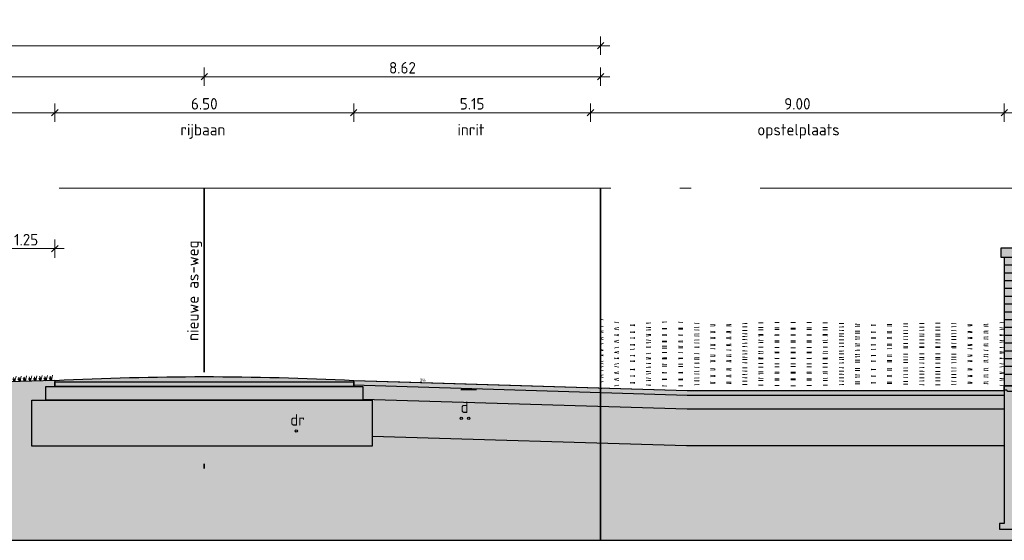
# Model space of a CAD drawing. Header units: metres. Extents: x 158819 to 159767, y 483764 to 484333.
# Tile 10 of 41: x 159170 to 159192, y 484029 to 484040. Entities that reach past the tile are written whole.
import ezdxf
from ezdxf.enums import TextEntityAlignment as Align

# ---------------------------------------------------------------- set-up
doc = ezdxf.new("R2010")
doc.units = ezdxf.units.M
for name, pattern in [('AL-NAP_LIJN', [15.25, 12, -1.5, 0.25, -1.5]), ('DOT', [0.25, 0, -0.25]), ('XX-HART', [12, 4, -2, 0, -2, 4])]:
    doc.linetypes.add(name, pattern=pattern)
doc.layers.get('0').update_dxf_attribs({"lineweight": 25})
doc.layers.get('Defpoints').update_dxf_attribs({"lineweight": 25, "true_color": 0xff7fff})
for name, color, linetype, lineweight, true_color in [('N-WE-GR-BOOM-MEERSTAMMINGE BOOM-SD', 7, 'Continuous', 30, 0x5f7f00), ('N-WE-GR-BOOM-S', 7, 'Continuous', 40, 0x009900), ('X-XX-AL-HARTLIJN-G', 7, 'XX-HART', 35, 0xff2e2e)]:
    doc.layers.add(name, color=color, linetype=linetype, lineweight=lineweight, true_color=true_color)
doc.layers.add('N-WE-GR-WEGEN-A', color=7, linetype='Continuous', lineweight=40, true_color=0xffd6ad, transparency=0.4)
for name, color, linetype, lineweight in [('N-WE-KG-GRENS_PERCEEL-G', 150, 'KG-PERCEEL', 35), ('N-WE-VH-KANTVERHARDING-G', 7, 'Continuous', 25), ('X-XX-AL-M', 7, 'Continuous', 18), ('X-XX-AL-NAP-G', 7, 'AL-NAP_LIJN', 18), ('X-XX-AL-T25', 7, 'Continuous', 25)]:
    doc.layers.add(name, color=color, linetype=linetype, lineweight=lineweight)
doc.styles.add('Civitas Arial', font='arial.ttf')
doc.styles.add('NLCS-ISO-M100-T25', font='NLCS-ISO.ttf')
doc.styles.get("Standard").update_dxf_attribs({"font": 'NLCS-ISO.ttf'})
doc.linetypes.add('KG-PERCEEL', pattern='A,5.5,-2,["P",Standard,S=1.8,R=0,X=-0.5,Y=-0.9],-2,5.5,-2,[5,NLCS.shx,S=0.75,R=0,X=0,Y=0],-2', length=19)
doc.dimstyles.new('NLCS-M100-T25-SCHRAP-X_L2_H1', dxfattribs={"dimscale": 0.1, "dimtxt": 2.5, "dimasz": 1.4, "dimexe": 2, "dimexo": 2, "dimgap": 0.7, "dimtad": 1, "dimzin": 0, "dimdsep": 46, "dimtxsty": 'NLCS-ISO-M100-T25', "dimblk": 'OBLIQUE', "dimcen": 0, "dimdle": 2, "dimclrd": 256, "dimclre": 256, "dimclrt": 256, "dimadec": 1, "dimazin": 0, "dimtfac": 1, "dimtofl": 0, "dimtmove": 1, "dimatfit": 0, "dimldrblk": 'OBLIQUE', "dimfxl": 2, "dimfxlon": 1, "dimtfill": 1, "dimtfillclr": 254, "dimtolj": 1, "dimtzin": 0, "dimlwd": 18, "dimlwe": 18, "dimarcsym": 0})

# ---------------------------------------------------------------- blocks, each defined once
blk = doc.blocks.new('_Oblique')
at = {"color": 0, "linetype": 'ByBlock', "lineweight": -2}
blk.add_line((-0.5, -0.5), (0.5, 0.5), dxfattribs=at)
blk = doc.blocks.new('*D71')
at = {"layer": 'Defpoints', "color": 0, "transparency": 16777216}
for p in [(159162.439, 484038.987), (159162.439, 484037.588), (159174.189, 484037.588)]:
    blk.add_point(p, dxfattribs=at)
at = {"layer": 'X-XX-AL-M', "linetype": 'Continuous', "lineweight": 18, "transparency": 16777216}
for p, q in [((159174.389, 484038.987), (159162.239, 484038.987)), ((159162.439, 484038.787), (159162.439, 484039.187)), ((159174.189, 484038.787), (159174.189, 484039.187))]:
    blk.add_line(p, q, dxfattribs=at)
at = {"layer": 'X-XX-AL-M', "lineweight": 18, "transparency": 16777216, "xscale": 0.14, "yscale": 0.14, "zscale": 0.14, "rotation": 180}
blk.add_blockref('_Oblique', (159162.439, 484038.987), dxfattribs=at)
at = {"layer": 'X-XX-AL-M', "lineweight": 18, "transparency": 16777216, "xscale": 0.14, "yscale": 0.14, "zscale": 0.14}
blk.add_blockref('_Oblique', (159174.189, 484038.987), dxfattribs=at)
at = {"layer": 'X-XX-AL-M', "transparency": 16777216, "insert": (159168.314, 484039.182), "char_height": 0.25, "attachment_point": 5, "style": 'NLCS-ISO-M100-T25', "bg_fill": 3, "box_fill_scale": 1.1, "bg_fill_color": 256, "bg_fill_true_color": 13158600, "bg_fill_transparency": 0}
blk.add_mtext('\\A1;11.75', dxfattribs=at)
blk = doc.blocks.new('*D72')
at = {"layer": 'Defpoints', "color": 0, "transparency": 16777216}
for p in [(159182.809, 484039.662), (159156.509, 484036.559), (159182.809, 484036.559)]:
    blk.add_point(p, dxfattribs=at)
at = {"layer": 'X-XX-AL-M', "linetype": 'Continuous', "lineweight": 18, "transparency": 16777216}
for p, q in [((159156.509, 484039.462), (159156.509, 484039.862)), ((159182.809, 484039.462), (159182.809, 484039.862)), ((159156.309, 484039.662), (159183.009, 484039.662))]:
    blk.add_line(p, q, dxfattribs=at)
at = {"layer": 'X-XX-AL-M', "lineweight": 18, "transparency": 16777216, "xscale": 0.14, "yscale": 0.14, "zscale": 0.14, "rotation": 180}
blk.add_blockref('_Oblique', (159156.509, 484039.662), dxfattribs=at)
at = {"layer": 'X-XX-AL-M', "lineweight": 18, "transparency": 16777216, "xscale": 0.14, "yscale": 0.14, "zscale": 0.14}
blk.add_blockref('_Oblique', (159182.809, 484039.662), dxfattribs=at)
at = {"layer": 'X-XX-AL-M', "transparency": 16777216, "insert": (159169.109, 484039.857), "char_height": 0.25, "attachment_point": 5, "style": 'NLCS-ISO-M100-T25', "bg_fill": 3, "box_fill_scale": 1.1, "bg_fill_color": 256, "bg_fill_true_color": 13158600, "bg_fill_transparency": 0}
blk.add_mtext('\\A1;var. 26.30 ', dxfattribs=at)
blk = doc.blocks.new('*D73')
at = {"layer": 'Defpoints', "color": 0, "transparency": 16777216}
for p in [(159182.809, 484038.987), (159174.189, 484037.588), (159182.809, 484036.559)]:
    blk.add_point(p, dxfattribs=at)
at = {"layer": 'X-XX-AL-M', "linetype": 'Continuous', "lineweight": 18, "transparency": 16777216}
for p, q in [((159173.989, 484038.987), (159183.009, 484038.987)), ((159174.189, 484038.787), (159174.189, 484039.187)), ((159182.809, 484038.787), (159182.809, 484039.187))]:
    blk.add_line(p, q, dxfattribs=at)
at = {"layer": 'X-XX-AL-M', "lineweight": 18, "transparency": 16777216, "xscale": 0.14, "yscale": 0.14, "zscale": 0.14, "rotation": 180}
blk.add_blockref('_Oblique', (159174.189, 484038.987), dxfattribs=at)
at = {"layer": 'X-XX-AL-M', "lineweight": 18, "transparency": 16777216, "xscale": 0.14, "yscale": 0.14, "zscale": 0.14}
blk.add_blockref('_Oblique', (159182.809, 484038.987), dxfattribs=at)
at = {"layer": 'X-XX-AL-M', "transparency": 16777216, "insert": (159178.499, 484039.182), "char_height": 0.25, "attachment_point": 5, "style": 'NLCS-ISO-M100-T25', "bg_fill": 3, "box_fill_scale": 1.1, "bg_fill_color": 256, "bg_fill_true_color": 13158600, "bg_fill_transparency": 0}
blk.add_mtext('\\A1;8.62', dxfattribs=at)
blk = doc.blocks.new('*D75')
at = {"layer": 'Defpoints', "color": 0, "transparency": 16777216}
for p in [(159170.939, 484038.203), (159170.939, 484032.195), (159177.439, 484032.259)]:
    blk.add_point(p, dxfattribs=at)
at = {"layer": 'X-XX-AL-M', "linetype": 'Continuous', "lineweight": 18, "transparency": 16777216}
for p, q in [((159170.939, 484038.003), (159170.939, 484038.403)), ((159177.439, 484038.003), (159177.439, 484038.403)), ((159177.639, 484038.203), (159170.739, 484038.203))]:
    blk.add_line(p, q, dxfattribs=at)
at = {"layer": 'X-XX-AL-M', "lineweight": 18, "transparency": 16777216, "xscale": 0.14, "yscale": 0.14, "zscale": 0.14, "rotation": 180}
blk.add_blockref('_Oblique', (159170.939, 484038.203), dxfattribs=at)
at = {"layer": 'X-XX-AL-M', "lineweight": 18, "transparency": 16777216, "xscale": 0.14, "yscale": 0.14, "zscale": 0.14}
blk.add_blockref('_Oblique', (159177.439, 484038.203), dxfattribs=at)
at = {"layer": 'X-XX-AL-M', "transparency": 16777216, "insert": (159174.189, 484038.398), "char_height": 0.25, "attachment_point": 5, "style": 'NLCS-ISO-M100-T25', "bg_fill": 3, "box_fill_scale": 1.1, "bg_fill_color": 256, "bg_fill_true_color": 13158600, "bg_fill_transparency": 0}
blk.add_mtext('\\A1;6.50', dxfattribs=at)
blk = doc.blocks.new('*D76')
at = {"layer": 'Defpoints', "color": 0, "transparency": 16777216}
for p in [(159164.189, 484038.203), (159164.189, 484032.179), (159170.939, 484032.195)]:
    blk.add_point(p, dxfattribs=at)
at = {"layer": 'X-XX-AL-M', "linetype": 'Continuous', "lineweight": 18, "transparency": 16777216}
for p, q in [((159164.189, 484038.003), (159164.189, 484038.403)), ((159170.939, 484038.003), (159170.939, 484038.403)), ((159171.139, 484038.203), (159163.989, 484038.203))]:
    blk.add_line(p, q, dxfattribs=at)
at = {"layer": 'X-XX-AL-M', "lineweight": 18, "transparency": 16777216, "xscale": 0.14, "yscale": 0.14, "zscale": 0.14, "rotation": 180}
blk.add_blockref('_Oblique', (159164.189, 484038.203), dxfattribs=at)
at = {"layer": 'X-XX-AL-M', "lineweight": 18, "transparency": 16777216, "xscale": 0.14, "yscale": 0.14, "zscale": 0.14}
blk.add_blockref('_Oblique', (159170.939, 484038.203), dxfattribs=at)
at = {"layer": 'X-XX-AL-M', "transparency": 16777216, "insert": (159167.564, 484038.398), "char_height": 0.25, "attachment_point": 5, "style": 'NLCS-ISO-M100-T25', "bg_fill": 3, "box_fill_scale": 1.1, "bg_fill_color": 256, "bg_fill_true_color": 13158600, "bg_fill_transparency": 0}
blk.add_mtext('\\A1;6.75', dxfattribs=at)
blk = doc.blocks.new('*D79')
at = {"layer": 'Defpoints', "color": 0, "transparency": 16777216}
for p in [(159191.589, 484038.203), (159182.589, 484037.44), (159191.589, 484032.159)]:
    blk.add_point(p, dxfattribs=at)
at = {"layer": 'X-XX-AL-M', "linetype": 'Continuous', "lineweight": 18, "transparency": 16777216}
for p, q in [((159182.589, 484038.003), (159182.589, 484038.403)), ((159191.589, 484038.003), (159191.589, 484038.403)), ((159182.389, 484038.203), (159191.789, 484038.203))]:
    blk.add_line(p, q, dxfattribs=at)
at = {"layer": 'X-XX-AL-M', "lineweight": 18, "transparency": 16777216, "xscale": 0.14, "yscale": 0.14, "zscale": 0.14, "rotation": 180}
blk.add_blockref('_Oblique', (159182.589, 484038.203), dxfattribs=at)
at = {"layer": 'X-XX-AL-M', "lineweight": 18, "transparency": 16777216, "xscale": 0.14, "yscale": 0.14, "zscale": 0.14}
blk.add_blockref('_Oblique', (159191.589, 484038.203), dxfattribs=at)
at = {"layer": 'X-XX-AL-M', "transparency": 16777216, "insert": (159187.089, 484038.398), "char_height": 0.25, "attachment_point": 5, "style": 'NLCS-ISO-M100-T25', "bg_fill": 3, "box_fill_scale": 1.1, "bg_fill_color": 256, "bg_fill_true_color": 13158600, "bg_fill_transparency": 0}
blk.add_mtext('\\A1;9.00', dxfattribs=at)
blk = doc.blocks.new('*D83')
at = {"layer": 'Defpoints', "linetype": 'Continuous', "lineweight": 18, "transparency": 16777216}
for p, q in [((159169.689, 484035.045), (159169.689, 484035.445)), ((159170.939, 484035.045), (159170.939, 484035.445)), ((159169.489, 484035.245), (159171.139, 484035.245))]:
    blk.add_line(p, q, dxfattribs=at)
at = {"layer": 'Defpoints', "color": 0, "transparency": 16777216}
for p in [(159170.939, 484035.245), (159170.939, 484032.359), (159169.689, 484031.664)]:
    blk.add_point(p, dxfattribs=at)
at = {"layer": 'Defpoints', "lineweight": 18, "transparency": 16777216, "xscale": 0.14, "yscale": 0.14, "zscale": 0.14, "rotation": 180}
blk.add_blockref('_Oblique', (159169.689, 484035.245), dxfattribs=at)
at = {"layer": 'Defpoints', "lineweight": 18, "transparency": 16777216, "xscale": 0.14, "yscale": 0.14, "zscale": 0.14}
blk.add_blockref('_Oblique', (159170.939, 484035.245), dxfattribs=at)
at = {"layer": 'Defpoints', "transparency": 16777216, "insert": (159170.314, 484035.44), "char_height": 0.25, "attachment_point": 5, "style": 'NLCS-ISO-M100-T25', "bg_fill": 3, "box_fill_scale": 1.1, "bg_fill_color": 256, "bg_fill_true_color": 13158600, "bg_fill_transparency": 0}
blk.add_mtext('\\A1;1.25', dxfattribs=at)
blk = doc.blocks.new('*U39')
blk.add_line((-1.001, 0.03), (5.254, -0.158))
at = {"layer": 'Defpoints', "color": 6, "style": 'Civitas Arial'}
blk.add_text('3%%%', height=0.0625, dxfattribs=at).set_placement((-0.5, 0.015), align=Align.BOTTOM_CENTER)
blk = doc.blocks.new('*D68')
at = {"layer": 'Defpoints', "color": 0, "transparency": 16777216}
for p in [(159177.439, 484038.203), (159182.589, 484037.44), (159177.439, 484032.359)]:
    blk.add_point(p, dxfattribs=at)
at = {"layer": 'X-XX-AL-M', "linetype": 'Continuous', "lineweight": 18, "transparency": 16777216}
for p, q in [((159177.439, 484038.003), (159177.439, 484038.403)), ((159182.589, 484038.003), (159182.589, 484038.403)), ((159182.789, 484038.203), (159177.239, 484038.203))]:
    blk.add_line(p, q, dxfattribs=at)
at = {"layer": 'X-XX-AL-M', "lineweight": 18, "transparency": 16777216, "xscale": 0.14, "yscale": 0.14, "zscale": 0.14, "rotation": 180}
blk.add_blockref('_Oblique', (159177.439, 484038.203), dxfattribs=at)
at = {"layer": 'X-XX-AL-M', "lineweight": 18, "transparency": 16777216, "xscale": 0.14, "yscale": 0.14, "zscale": 0.14}
blk.add_blockref('_Oblique', (159182.589, 484038.203), dxfattribs=at)
at = {"layer": 'X-XX-AL-M', "transparency": 16777216, "insert": (159180.014, 484038.398), "char_height": 0.25, "attachment_point": 5, "style": 'NLCS-ISO-M100-T25', "bg_fill": 3, "box_fill_scale": 1.1, "bg_fill_color": 256, "bg_fill_true_color": 13158600, "bg_fill_transparency": 0}
blk.add_mtext('\\A1;5.15', dxfattribs=at)
blk = doc.blocks.new('*D69')
at = {"layer": 'Defpoints', "color": 0, "transparency": 16777216}
for p in [(159196.589, 484038.203), (159196.589, 484035.259), (159191.589, 484032.159)]:
    blk.add_point(p, dxfattribs=at)
at = {"layer": 'X-XX-AL-M', "linetype": 'Continuous', "lineweight": 18, "transparency": 16777216}
for p, q in [((159191.589, 484038.003), (159191.589, 484038.403)), ((159196.589, 484038.003), (159196.589, 484038.403)), ((159191.389, 484038.203), (159196.789, 484038.203))]:
    blk.add_line(p, q, dxfattribs=at)
at = {"layer": 'X-XX-AL-M', "lineweight": 18, "transparency": 16777216, "xscale": 0.14, "yscale": 0.14, "zscale": 0.14, "rotation": 180}
blk.add_blockref('_Oblique', (159191.589, 484038.203), dxfattribs=at)
at = {"layer": 'X-XX-AL-M', "lineweight": 18, "transparency": 16777216, "xscale": 0.14, "yscale": 0.14, "zscale": 0.14}
blk.add_blockref('_Oblique', (159196.589, 484038.203), dxfattribs=at)
at = {"layer": 'X-XX-AL-M', "transparency": 16777216, "insert": (159194.089, 484038.398), "char_height": 0.25, "attachment_point": 5, "style": 'NLCS-ISO-M100-T25', "bg_fill": 3, "box_fill_scale": 1.1, "bg_fill_color": 256, "bg_fill_true_color": 13158600, "bg_fill_transparency": 0}
blk.add_mtext('\\A1;5.00', dxfattribs=at)
blk = doc.blocks.new('*U227')
for points in [[(0, 0), (6.5, 0), (6.5, -0.1), (0, -0.1)], [(-0.2, -0.1), (6.7, -0.1), (6.7, -0.4), (-0.2, -0.4)], [(-0.5, -0.4), (6.9, -0.4), (6.9, -1.4), (-0.5, -1.4)]]:
    blk.add_lwpolyline(points, close=True)
blk = doc.blocks.new('Gras-01')
at = {"layer": 'N-WE-GR-BOOM-S', "color": 85, "lineweight": 9, "true_color": 0x58ba48}
for p, q in [((0, 0), (0.004, 0.063)), ((0.003, 0), (0.034, 0.114))]:
    blk.add_line(p, q, dxfattribs=at)
at = {"layer": 'N-WE-GR-BOOM-S', "color": 85, "lineweight": 9, "true_color": 0x58ba48, "flags": 128}
for points in [[(-0.042, 0.06, 0.10285), (-0.006, 0)], [(-0.042, 0.06, -0.10285), (-0.006, 0)], [(-0.002, 0, -0.071887), (-0.022, 0.092)], [(-0.002, 0, 0.071887), (-0.022, 0.092)]]:
    blk.add_lwpolyline(points, format="xyb", dxfattribs=at)
blk = doc.blocks.new('*U246')
at = {"layer": 'N-WE-VH-KANTVERHARDING-G', "rotation": 1.286390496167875}
blk.add_blockref('Gras-01', (0.112, 0), dxfattribs=at)
blk = doc.blocks.new('*U247')
at = {"layer": 'N-WE-VH-KANTVERHARDING-G', "color": 0, "linetype": 'ByBlock', "lineweight": -2, "transparency": 16777216}
for p, rotation in [((159168.829, 484032.225), 6.268025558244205), ((159168.942, 484032.237), 6.268025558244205), ((159169.054, 484032.25), 6.268025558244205), ((159169.167, 484032.262), 6.268025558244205), ((159169.28, 484032.275), 6.268025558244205), ((159169.392, 484032.287), 6.268025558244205), ((159169.505, 484032.299), 6.268025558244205), ((159169.618, 484032.312), 6.268025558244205), ((159169.73, 484032.324), 6.268025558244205), ((159169.843, 484032.336), 6.268025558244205), ((159169.956, 484032.347), 1.741650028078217), ((159170.069, 484032.351), 1.741650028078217), ((159170.182, 484032.354), 1.741650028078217), ((159170.295, 484032.358), 1.741650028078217), ((159170.409, 484032.361), 1.741650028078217), ((159170.522, 484032.365), 1.741650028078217), ((159170.635, 484032.368), 1.741650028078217), ((159170.748, 484032.372), 1.741650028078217), ((159164.189, 484032.086), 358.7136095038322), ((159164.303, 484032.083), 358.7136095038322), ((159164.416, 484032.081), 358.7136095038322), ((159164.529, 484032.078), 358.7136095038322), ((159164.642, 484032.076), 358.7136095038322), ((159164.756, 484032.073), 358.7136095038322), ((159164.869, 484032.071), 358.7136095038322), ((159164.982, 484032.068), 358.7136095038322), ((159165.096, 484032.065), 358.7136095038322), ((159165.209, 484032.063), 358.7136095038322), ((159165.322, 484032.06), 358.7136095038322), ((159165.435, 484032.063), 1.745842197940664), ((159165.549, 484032.067), 1.745842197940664), ((159165.662, 484032.07), 1.745842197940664), ((159165.775, 484032.074), 1.745842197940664), ((159165.889, 484032.077), 1.745842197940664), ((159166.002, 484032.081), 1.745842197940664), ((159166.115, 484032.084), 1.745842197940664), ((159166.228, 484032.087), 1.745842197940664), ((159166.342, 484032.091), 1.745842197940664), ((159166.455, 484032.094), 1.745842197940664), ((159166.568, 484032.098), 1.745842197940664), ((159166.681, 484032.101), 1.745842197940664), ((159166.795, 484032.105), 1.745842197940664), ((159166.908, 484032.108), 1.745842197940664), ((159167.021, 484032.112), 1.745842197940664), ((159167.134, 484032.115), 1.745842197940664), ((159167.248, 484032.119), 1.745842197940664), ((159167.361, 484032.122), 1.745842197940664), ((159167.474, 484032.125), 1.745842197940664), ((159167.587, 484032.129), 1.745842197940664), ((159167.701, 484032.132), 1.745842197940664), ((159167.814, 484032.136), 1.745842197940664), ((159167.927, 484032.139), 1.745842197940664), ((159168.04, 484032.143), 1.745842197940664), ((159168.153, 484032.151), 6.268025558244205), ((159168.266, 484032.163), 6.268025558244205), ((159168.379, 484032.176), 6.268025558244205), ((159168.491, 484032.188), 6.268025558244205), ((159168.604, 484032.2), 6.268025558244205), ((159168.717, 484032.213), 6.268025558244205)]:
    blk.add_blockref('*U246', p, dxfattribs=dict(at, rotation=rotation))

msp = doc.modelspace()

# ---------------------------------------------------------------- hatches: boundary and pattern name
at = {"layer": 'N-WE-GR-WEGEN-A', "true_color": 0x939598, "transparency": 33554559}
h = msp.add_hatch(color=252, dxfattribs=at)
h.dxf.hatch_style = 1
h.paths.add_polyline_path([(159196.664, 484035.259), (159191.514, 484035.259), (159191.514, 484035.061), (159196.664, 484035.061)])
at = {"layer": 'N-WE-GR-WEGEN-A', "true_color": 0xf26722, "transparency": 33554559}
h = msp.add_hatch(color=30, dxfattribs=at)
h.dxf.hatch_style = 1
h.set_gradient(color1=(247, 171, 174), color2=(242, 103, 34), name='INVCYLINDER')
h.paths.add_polyline_path([(159196.589, 484035.061), (159191.589, 484035.061), (159191.589, 484032.259), (159196.589, 484032.259)])
at = {"layer": 'N-WE-GR-WEGEN-A', "true_color": 0xf8991e, "transparency": 33554534}
h = msp.add_hatch(color=30, dxfattribs=at)
h.dxf.hatch_style = 1
h.set_gradient(color1=(248, 153, 30), color2=(241, 235, 31), name='INVCURVED')
h.paths.add_polyline_path([(159182.744, 484031.017), (159182.893, 484031.013), (159184.676, 484030.959), (159191.588, 484030.959), (159191.588, 484029.259), (159191.487, 484029.259), (159191.487, 484029.139), (159196.689, 484029.139), (159196.689, 484029.259), (159196.589, 484029.259), (159196.589, 484032.159), (159200.389, 484032.159), (159201.193, 484031.959), (159202.712, 484031.959), (159202.712, 484028.896), (159153.721, 484028.896), (159153.721, 484032.019), (159155.265, 484032.022), (159156.259, 484031.359), (159156.759, 484031.359), (159157.75, 484032.02), (159160.689, 484032.086), (159160.689, 484031.986), (159160.389, 484031.986), (159160.389, 484031.736), (159160.089, 484031.736), (159160.089, 484031.036), (159162.089, 484031.036), (159162.277, 484030.659), (159162.814, 484030.659), (159163.352, 484030.659), (159163.54, 484031.036), (159164.789, 484031.036), (159164.789, 484031.736), (159164.489, 484031.736), (159164.489, 484031.986), (159164.189, 484031.986), (159164.189, 484032.086), (159165.331, 484032.06), (159168.095, 484032.144), (159169.939, 484032.347), (159170.939, 484032.377), (159170.939, 484032.245), (159170.739, 484032.245), (159170.739, 484031.945), (159170.439, 484031.945), (159170.439, 484030.945), (159177.839, 484030.945), (159177.839, 484031.165)])
at = {"layer": 'N-WE-GR-WEGEN-A', "true_color": 0x939598, "transparency": 33554559}
h = msp.add_hatch(color=252, dxfattribs=at)
h.dxf.hatch_style = 1
h.paths.add_polyline_path([(159170.939, 484032.377), (159170.939, 484032.345), (159177.439, 484032.345), (159177.439, 484032.377, 0.025212)])
h = msp.add_hatch(color=252, dxfattribs=at)
h.dxf.hatch_style = 1
h.paths.add_polyline_path([(159191.589, 484032.159), (159184.695, 484032.159), (159177.439, 484032.377), (159177.439, 484032.277), (159184.693, 484032.059), (159191.589, 484032.059)])
at = {"layer": 'N-WE-GR-WEGEN-A', "true_color": 0xfeeab9, "transparency": 33554559}
h = msp.add_hatch(color=254, dxfattribs=at)
h.dxf.hatch_style = 1
h.paths.add_polyline_path([(159177.639, 484032.245), (159170.739, 484032.245), (159170.739, 484031.945), (159177.639, 484031.945)])
at = {"layer": 'N-WE-GR-WEGEN-A', "true_color": 0x939598, "transparency": 33554559}
h = msp.add_hatch(color=252, dxfattribs=at)
h.dxf.hatch_style = 1
h.paths.add_polyline_path([(159177.439, 484032.345), (159170.939, 484032.345), (159170.939, 484032.245), (159177.439, 484032.245)])
at = {"layer": 'N-WE-GR-WEGEN-A', "true_color": 0xfeeab9, "transparency": 33554559}
h = msp.add_hatch(color=254, dxfattribs=at)
h.dxf.hatch_style = 1
h.paths.add_polyline_path([(159191.589, 484032.059), (159184.693, 484032.059), (159177.439, 484032.277), (159177.439, 484032.245), (159177.639, 484032.245), (159177.639, 484031.971), (159184.689, 484031.759), (159191.589, 484031.759)])
at = {"layer": 'N-WE-GR-WEGEN-A', "true_color": 0x999b37, "transparency": 33554559}
h = msp.add_hatch(color=55, dxfattribs=at)
h.dxf.hatch_style = 1
h.paths.add_polyline_path([(159196.59, 484032.259), (159191.589, 484032.259), (159191.588, 484029.259), (159191.487, 484029.259), (159191.487, 484029.139), (159196.689, 484029.139), (159196.689, 484029.259), (159196.589, 484029.259)])
at = {"layer": 'N-WE-GR-WEGEN-A', "true_color": 0xfeeab9, "transparency": 33554559}
h = msp.add_hatch(color=254, dxfattribs=at)
h.dxf.hatch_style = 1
h.paths.add_polyline_path([(159177.839, 484031.945), (159170.439, 484031.945), (159170.439, 484030.945), (159177.839, 484030.945)])
h = msp.add_hatch(color=254, dxfattribs=at)
h.dxf.hatch_style = 1
h.paths.add_polyline_path([(159191.589, 484031.759), (159184.689, 484031.759), (159177.639, 484031.971), (159177.639, 484031.945), (159177.839, 484031.945), (159177.839, 484031.165), (159182.744, 484031.017), (159182.893, 484031.013), (159184.676, 484030.959), (159191.588, 484030.959)])

# ---------------------------------------------------------------- linework, layer by layer
at = {"layer": 'Defpoints'}
for p, q in [((159179.772, 484032.18), (159180.107, 484032.18)), ((159153.721, 484028.896), (159202.712, 484028.896))]:
    msp.add_line(p, q, dxfattribs=at)
at = {"layer": 'Defpoints', "color": 114, "true_color": 0x139b48}
for centre in [(159179.779, 484031.554), (159179.939, 484031.554), (159176.189, 484031.278)]:
    msp.add_circle(centre, 0.0261, dxfattribs=at)
at = {"layer": 'N-WE-KG-GRENS_PERCEEL-G'}
msp.add_line((159182.809, 484036.559), (159182.809, 484028.896), dxfattribs=at)
at = {"layer": 'N-WE-VH-KANTVERHARDING-G'}
msp.add_line((159184.695, 484032.159), (159191.589, 484032.159), dxfattribs=at)
at = {"layer": 'N-WE-VH-KANTVERHARDING-G', "flags": 128}
for points in [[(159177.639, 484031.971), (159184.689, 484031.759), (159191.589, 484031.759)], [(159177.839, 484031.165), (159184.676, 484030.959), (159191.589, 484030.959)]]:
    msp.add_lwpolyline(points, dxfattribs=at)
at = {"layer": 'X-XX-AL-HARTLIJN-G'}
msp.add_line((159174.189, 484036.559), (159174.189, 484029.992), dxfattribs=at)
at = {"layer": 'X-XX-AL-NAP-G'}
msp.add_line((159003.28, 484036.559), (159511.076, 484036.559), dxfattribs=at)

# ---------------------------------------------------------------- texts
at = {"layer": 'Defpoints', "style": 'NLCS-ISO-M100-T25'}
for s, p in [('d', (159179.763, 484031.669)), ('dr', (159176.057, 484031.393))]:
    msp.add_text(s, height=0.25, dxfattribs=at).set_placement(p)
at = {"layer": 'X-XX-AL-T25', "style": 'NLCS-ISO-M100-T25'}
msp.add_text('nieuwe as-weg', height=0.25, rotation=90, dxfattribs=at).set_placement((159174.064, 484033.238))

# ---------------------------------------------------------------- dimensions: what is measured, and where the dimension line sits
at = {"layer": 'X-XX-AL-M'}
dim = msp.add_linear_dim(base=(159162.439, 484038.987), p1=(159174.189, 484037.588), p2=(159162.439, 484037.588), dimstyle='NLCS-M100-T25-SCHRAP-X_L2_H1', dxfattribs=at)
dim.commit()
dim.dimension.update_dxf_attribs({"geometry": '*D71', "text_midpoint": (159168.314, 484039.182)})

# ---------------------------------------------------------------- next in the draw order: dimensions: what is measured, and where the dimension line sits
dim = msp.add_linear_dim(base=(159182.809, 484039.662), p1=(159156.509, 484036.559), p2=(159182.809, 484036.559), text='var. <> ', dimstyle='NLCS-M100-T25-SCHRAP-X_L2_H1', dxfattribs=at)
dim.commit()
dim.dimension.update_dxf_attribs({"geometry": '*D72', "text_midpoint": (159169.109, 484039.662), "dimtype": 160})

# ---------------------------------------------------------------- next in the draw order: dimensions: what is measured, and where the dimension line sits
dim = msp.add_linear_dim(base=(159182.809, 484038.987), p1=(159174.189, 484037.588), p2=(159182.809, 484036.559), dimstyle='NLCS-M100-T25-SCHRAP-X_L2_H1', dxfattribs=at)
dim.commit()
dim.dimension.update_dxf_attribs({"geometry": '*D73', "text_midpoint": (159178.499, 484039.182)})

# ---------------------------------------------------------------- next in the draw order: texts
at = {"layer": 'X-XX-AL-T25', "style": 'NLCS-ISO-M100-T25'}
msp.add_text('inrit', height=0.25, dxfattribs=at).set_placement((159179.693, 484037.711))

# ---------------------------------------------------------------- next in the draw order: dimensions: what is measured, and where the dimension line sits
at = {"layer": 'X-XX-AL-M'}
for base, p1, p2, picture, middle in [((159170.939, 484038.203), (159177.439, 484032.259), (159170.939, 484032.195), '*D75', (159174.189, 484038.398)), ((159191.589, 484038.203), (159182.589, 484037.44), (159191.589, 484032.159), '*D79', (159187.089, 484038.398))]:
    dim = msp.add_linear_dim(base=base, p1=p1, p2=p2, dimstyle='NLCS-M100-T25-SCHRAP-X_L2_H1', dxfattribs=at)
    dim.commit()
    dim.dimension.update_dxf_attribs({"geometry": picture, "text_midpoint": middle})

# ---------------------------------------------------------------- next in the draw order: linework, layer by layer
at = {"flags": 128}
msp.add_lwpolyline([(159196.589, 484032.259), (159196.589, 484035.061), (159196.664, 484035.061), (159196.664, 484035.259), (159191.514, 484035.259), (159191.514, 484035.061), (159191.589, 484035.061), (159191.589, 484032.259)], dxfattribs=at)
at = {"color": 0, "linetype": 'ByBlock', "flags": 128}
for points in [[(159191.589, 484032.259), (159191.587, 484029.259), (159191.487, 484029.259), (159191.487, 484029.139), (159196.689, 484029.139), (159196.689, 484029.259), (159196.589, 484029.259), (159196.589, 484032.259)], [(159191.589, 484032.259), (159196.589, 484032.259), (159196.589, 484032.163), (159196.535, 484032.163), (159196.511, 484032.139), (159193.507, 484032.139), (159191.707, 484032.139), (159191.665, 484032.139), (159191.641, 484032.163), (159191.589, 484032.163)]]:
    msp.add_lwpolyline(points, close=True, dxfattribs=at)
at = {"layer": 'N-WE-VH-KANTVERHARDING-G'}
msp.add_line((159177.439, 484032.377), (159178.439, 484032.347), dxfattribs=at)

# ---------------------------------------------------------------- next in the draw order: block references
msp.add_blockref('*U39', (159179.441, 484032.317), dxfattribs=at)

# ---------------------------------------------------------------- next in the draw order: texts
at = {"layer": 'X-XX-AL-T25', "style": 'NLCS-ISO-M100-T25'}
for s, p in [('rijbaan', (159173.669, 484037.711)), ('opstelplaats', (159186.218, 484037.711))]:
    msp.add_text(s, height=0.25, dxfattribs=at).set_placement(p)

# ---------------------------------------------------------------- next in the draw order: dimensions: what is measured, and where the dimension line sits
at = {"layer": 'X-XX-AL-M'}
dim = msp.add_linear_dim(base=(159164.189, 484038.203), p1=(159170.939, 484032.195), p2=(159164.189, 484032.179), dimstyle='NLCS-M100-T25-SCHRAP-X_L2_H1', dxfattribs=at)
dim.commit()
dim.dimension.update_dxf_attribs({"geometry": '*D76', "text_midpoint": (159167.564, 484038.398)})

# ---------------------------------------------------------------- next in the draw order: dimensions: what is measured, and where the dimension line sits
at = {"layer": 'Defpoints'}
dim = msp.add_linear_dim(base=(159170.939, 484035.245), p1=(159169.689, 484031.664), p2=(159170.939, 484032.359), dimstyle='NLCS-M100-T25-SCHRAP-X_L2_H1', dxfattribs=at)
dim.commit()
dim.dimension.update_dxf_attribs({"geometry": '*D83', "text_midpoint": (159170.314, 484035.44)})
at = {"layer": 'X-XX-AL-M'}
for base, p1, p2, picture, middle in [((159177.439, 484038.203), (159182.589, 484037.44), (159177.439, 484032.359), '*D68', (159180.014, 484038.398)), ((159196.589, 484038.203), (159191.589, 484032.159), (159196.589, 484035.259), '*D69', (159194.089, 484038.398))]:
    dim = msp.add_linear_dim(base=base, p1=p1, p2=p2, dimstyle='NLCS-M100-T25-SCHRAP-X_L2_H1', dxfattribs=at)
    dim.commit()
    dim.dimension.update_dxf_attribs({"geometry": picture, "text_midpoint": middle})

# ---------------------------------------------------------------- next in the draw order: linework, layer by layer
at = {"layer": 'N-WE-GR-BOOM-MEERSTAMMINGE BOOM-SD', "linetype": 'DOT', "lineweight": 0}
for points in [[(159191.589, 484033.642), (159191.264, 484033.605), (159190.093, 484033.475), (159188.043, 484033.656), (159185.87, 484033.65), (159184.11, 484033.439), (159183.235, 484033.621), (159182.809, 484033.709)], [(159191.589, 484033.514), (159191.264, 484033.551), (159190.093, 484033.682), (159188.043, 484033.5), (159185.87, 484033.507), (159184.11, 484033.717), (159183.235, 484033.536), (159182.809, 484033.447)], [(159191.589, 484033.492), (159191.264, 484033.455), (159190.093, 484033.324), (159188.043, 484033.506), (159185.87, 484033.499), (159184.11, 484033.289), (159183.235, 484033.47), (159182.809, 484033.559)], [(159191.589, 484033.364), (159191.264, 484033.401), (159190.093, 484033.531), (159188.043, 484033.35), (159185.87, 484033.357), (159184.11, 484033.567), (159183.235, 484033.385), (159182.809, 484033.297)], [(159191.589, 484033.364), (159191.264, 484033.327), (159190.093, 484033.197), (159188.043, 484033.378), (159185.87, 484033.371), (159184.11, 484033.161), (159183.235, 484033.343), (159182.809, 484033.431)], [(159191.589, 484033.236), (159191.264, 484033.273), (159190.093, 484033.403), (159188.043, 484033.222), (159185.87, 484033.229), (159184.11, 484033.439), (159183.235, 484033.257), (159182.809, 484033.169)], [(159191.589, 484033.214), (159191.264, 484033.176), (159190.093, 484033.046), (159188.043, 484033.227), (159185.87, 484033.221), (159184.11, 484033.011), (159183.235, 484033.192), (159182.809, 484033.28)], [(159191.589, 484033.085), (159191.264, 484033.123), (159190.093, 484033.253), (159188.043, 484033.072), (159185.87, 484033.078), (159184.11, 484033.288), (159183.235, 484033.107), (159182.809, 484033.019)], [(159191.589, 484032.99), (159191.264, 484033.028), (159190.093, 484033.158), (159188.043, 484032.977), (159185.87, 484032.983), (159184.11, 484033.193), (159183.235, 484033.012), (159182.809, 484032.924)], [(159191.589, 484032.98), (159191.264, 484032.943), (159190.093, 484032.813), (159188.043, 484032.994), (159185.87, 484032.988), (159184.11, 484032.777), (159183.235, 484032.959), (159182.809, 484033.047)], [(159191.589, 484032.852), (159191.264, 484032.889), (159190.093, 484033.02), (159188.043, 484032.838), (159185.87, 484032.845), (159184.11, 484033.055), (159183.235, 484032.874), (159182.809, 484032.785)], [(159191.589, 484032.86), (159191.264, 484032.823), (159190.093, 484032.692), (159188.043, 484032.874), (159185.87, 484032.867), (159184.11, 484032.657), (159183.235, 484032.839), (159182.809, 484032.927)], [(159191.589, 484032.732), (159191.264, 484032.769), (159190.093, 484032.899), (159188.043, 484032.718), (159185.87, 484032.725), (159184.11, 484032.935), (159183.235, 484032.753), (159182.809, 484032.665)], [(159191.589, 484032.679), (159191.264, 484032.642), (159190.093, 484032.512), (159188.043, 484032.693), (159185.87, 484032.687), (159184.11, 484032.477), (159183.235, 484032.658), (159182.809, 484032.746)], [(159191.589, 484032.551), (159191.264, 484032.588), (159190.093, 484032.719), (159188.043, 484032.537), (159185.87, 484032.544), (159184.11, 484032.754), (159183.235, 484032.573), (159182.809, 484032.485)], [(159191.589, 484032.537), (159191.264, 484032.499), (159190.093, 484032.369), (159188.043, 484032.55), (159185.87, 484032.544), (159184.11, 484032.334), (159183.235, 484032.515), (159182.809, 484032.603)], [(159191.589, 484032.408), (159191.264, 484032.446), (159190.093, 484032.576), (159188.043, 484032.394), (159185.87, 484032.401), (159184.11, 484032.611), (159183.235, 484032.43), (159182.809, 484032.342)], [(159191.589, 484032.389), (159191.264, 484032.351), (159190.093, 484032.221), (159188.043, 484032.402), (159185.87, 484032.396), (159184.11, 484032.186), (159183.235, 484032.367), (159182.809, 484032.455)], [(159191.589, 484032.26), (159191.264, 484032.298), (159190.093, 484032.428), (159188.043, 484032.246), (159185.87, 484032.253), (159184.11, 484032.463), (159183.235, 484032.282), (159182.809, 484032.194)]]:
    msp.add_open_spline(points, degree=3, knots=[8.282835, 8.282835, 8.282835, 8.282835, 9.264573, 11.814849, 14.420936, 15.79019, 17.085182, 17.085182, 17.085182, 17.085182], dxfattribs=at)
at = {"layer": 'N-WE-VH-KANTVERHARDING-G'}
msp.add_line((159177.439, 484032.259), (159177.439, 484032.377), dxfattribs=at)
at = {"layer": 'N-WE-VH-KANTVERHARDING-G', "flags": 128}
for points in [[(159191.589, 484035.061), (159196.589, 484035.061)], [(159191.589, 484034.891), (159196.589, 484034.891)], [(159191.589, 484034.721), (159196.589, 484034.721)], [(159191.589, 484034.552), (159196.589, 484034.552)], [(159191.589, 484034.382), (159196.589, 484034.382)], [(159191.589, 484034.212), (159196.589, 484034.212)], [(159191.589, 484034.043), (159196.589, 484034.043)], [(159191.589, 484033.873), (159196.589, 484033.873)], [(159191.589, 484033.703), (159196.589, 484033.703)], [(159191.589, 484033.533), (159196.589, 484033.533)], [(159191.589, 484033.364), (159196.589, 484033.364)], [(159191.589, 484033.194), (159196.589, 484033.194)], [(159191.589, 484033.024), (159196.589, 484033.024)], [(159191.589, 484032.855), (159196.589, 484032.855)], [(159191.589, 484032.685), (159196.589, 484032.685)], [(159170.939, 484032.377), (159169.939, 484032.347), (159168.095, 484032.144), (159165.331, 484032.06), (159164.189, 484032.086)], [(159170.939, 484032.377), (159170.939, 484032.245), (159174.939, 484032.245)], [(159177.439, 484032.377), (159184.695, 484032.159), (159191.589, 484032.159)], [(159191.589, 484032.515), (159196.589, 484032.515)], [(159177.436, 484032.277), (159184.693, 484032.059), (159191.589, 484032.059)]]:
    msp.add_lwpolyline(points, dxfattribs=at)
msp.add_lwpolyline([(159170.939, 484032.377, -0.025212), (159177.439, 484032.377)], format="xyb", dxfattribs=at)

# ---------------------------------------------------------------- next in the draw order: block references
at = {"layer": 'N-WE-VH-KANTVERHARDING-G'}
for name, p in [('*U247', (0, 0)), ('*U227', (159170.939, 484032.345))]:
    msp.add_blockref(name, p, dxfattribs=at)

doc.saveas('drawing.dxf')
